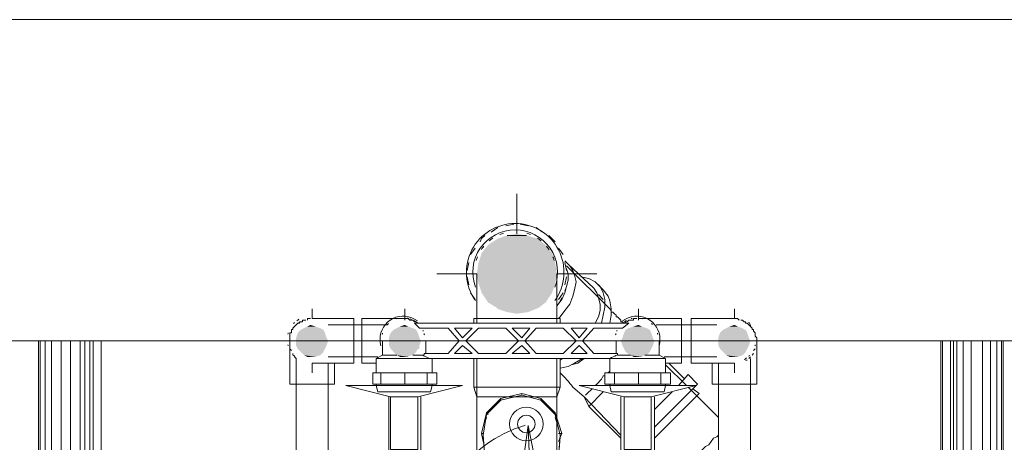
# Model space of a CAD drawing. Header units: millimetres. Extents: x 352 to 350573, y -22 to 37733.
# Tile 140 of 214: x 93709 to 94933, y 22134 to 22660. Entities that reach past the tile are written whole.
import ezdxf

# ---------------------------------------------------------------- set-up
doc = ezdxf.new("R2010")
doc.units = ezdxf.units.MM
for name, color, linetype, true_color in [('PDF _PD-Lighting', 7, 'Continuous', 0xb80000), ('PDF _PD-Lighting Text', 7, 'Continuous', 0xb80000), ('PDF$_83$-$Floor$Plan$-$В_Этаж$02_Сводный$A-DETL-MBND', 7, 'Continuous', 0xdd3700), ('PDF$_83$-$Floor$Plan$-$В_Этаж$02_Сводный$P-PIPE-CNTR', 150, 'Continuous', 0x007fff), ('PDF$_83$new_ifc_RVT-1-В_Этаж$02_Сводный$A-WALL', 7, 'Continuous', 0xdcdcdc), ('PDF$_83$new_ifc_RVT-1-В_Этаж$02_Сводный$M-EQPM', 7, 'Continuous', 0xbababa)]:
    doc.layers.add(name, color=color, linetype=linetype, true_color=true_color)
doc.layers.add('PDF$_83$-$Floor$Plan$-$В_Этаж$02_Сводный$M-EQPM', color=2, linetype='Continuous')
doc.layers.add('PDF$_83$-$Floor$Plan$-$В_Этаж$02_Сводный$P-PIPE', color=3, linetype='Continuous')

msp = doc.modelspace()

# ---------------------------------------------------------------- linework, layer by layer
at = {"layer": 'PDF _PD-Lighting', "lineweight": 0}
msp.add_lwpolyline([(94337.6, 22154.8, 0.175591), (94249.7, 22090.2, 0.175986), (94223.7, 21984, 0.571061), (94349.6, 21927.4, -0.540628), (94481.6, 21874.9, -0.133547), (94476.4, 21788.3, -0.131693), (94427, 21715.9)], format="xyb", dxfattribs=at)
for radius in [20.9, 10.9]:
    msp.add_circle((94339.1, 22156.4), radius, dxfattribs=at)
at = {"layer": 'PDF _PD-Lighting Text', "lineweight": 0}
msp.add_lwpolyline([(94327.3, 22053.1), (94341.2, 22154.5), (94361.1, 22055)], close=True, dxfattribs=at)
msp.add_lwpolyline([(94341.2, 22154.5), (94345.2, 22055)], dxfattribs=at)
at = {"layer": 'PDF$_83$-$Floor$Plan$-$В_Этаж$02_Сводный$A-DETL-MBND', "lineweight": 0}
for points in [[(94303.4, 22401.2), (94295.5, 22395.2)], [(94323.3, 22405.1), (94313.4, 22403.2)], [(94341.2, 22403.2), (94331.3, 22405.1)], [(94359.1, 22395.2), (94351.2, 22401.2)], [(94287.5, 22391.2), (94283.5, 22387.2), (94281.6, 22383.3)], [(94375, 22383.3), (94367.1, 22391.2)], [(94275.6, 22375.3), (94269.6, 22367.3)], [(94385, 22367.3), (94379, 22375.3)], [(94267.6, 22357.4), (94265.6, 22347.5)], [(94387, 22357.4), (94389, 22347.5), (94389, 22349.4), (94391, 22343.5), (94391, 22335.5), (94389, 22327.6), (94387, 22319.6), (94383, 22311.6), (94377, 22303.7), (94383, 22311.6), (94387, 22319.6), (94389, 22327.6), (94391, 22335.5), (94391, 22343.5), (94389, 22349.4), (94389, 22347.5)], [(94389, 22353.4), (94442.7, 22299.7), (94444.7, 22297.7), (94444.7, 22295.7), (94446.7, 22295.7), (94448.6, 22293.7), (94450.6, 22291.8), (94450.6, 22289.8), (94452.6, 22289.8), (94454.6, 22287.8), (94456.6, 22285.8), (94456.6, 22283.8), (94458.6, 22283.8), (94460.6, 22281.8)], [(94265.6, 22339.5), (94267.6, 22329.6)], [(94387, 22329.6), (94389, 22339.5)], [(94269.6, 22319.6), (94275.6, 22311.6)], [(94379, 22311.6), (94385, 22319.6)], [(94538.2, 22204.2), (94512.3, 22230.1)], [(94536.2, 22212.2), (94516.3, 22232.1)], [(94426.8, 22206.2), (94432.7, 22212.2), (94426.8, 22206.2), (94424.8, 22204.2)], [(94434.7, 22216.2), (94436.7, 22216.2), (94434.7, 22216.2), (94432.7, 22212.2)], [(94498.4, 22152.5), (94508.3, 22162.5), (94550.1, 22204.2), (94552.1, 22206.2), (94540.2, 22218.2), (94528.2, 22204.2)], [(94418.8, 22198.3), (94420.8, 22200.3), (94418.8, 22198.3), (94416.8, 22196.3), (94412.8, 22192.3), (94416.8, 22196.3)], [(94498.4, 22138.6), (94516.3, 22156.5), (94554.1, 22194.3), (94546.1, 22200.3)], [(94577.9, 22164.5), (94540.2, 22202.2)], [(94456.6, 22138.6), (94416.8, 22178.4), (94410.9, 22190.3), (94456.6, 22142.6)], [(94410.9, 22190.3), (94410.9, 22190.3)], [(94410.9, 22190.3), (94410.9, 22190.3)], [(94412.8, 22192.3), (94412.8, 22192.3)], [(94416.8, 22178.4), (94434.7, 22196.3)], [(94498.4, 22174.4), (94520.3, 22196.3)], [(94542.1, 22108.8), (94562, 22128.6), (94566, 22130.6), (94572, 22138.6), (94576, 22140.6), (94577.9, 22142.6), (94576, 22140.6)], [(94572, 22138.6), (94566, 22130.6)]]:
    msp.add_lwpolyline(points, dxfattribs=at)
for points in [[(94381, 22289.8), (94379, 22287.8), (94381, 22289.8), (94387, 22297.7), (94393, 22305.7), (94396.9, 22315.6), (94398.9, 22323.6), (94400.9, 22333.5), (94398.9, 22341.5), (94396.9, 22347.5), (94393, 22353.4), (94387, 22359.4), (94393, 22353.4), (94396.9, 22347.5), (94398.9, 22341.5), (94400.9, 22333.5), (94398.9, 22323.6), (94396.9, 22315.6), (94393, 22305.7), (94387, 22297.7)], [(94422.8, 22325.6), (94426.8, 22319.6), (94428.8, 22313.6), (94430.7, 22305.7), (94430.7, 22297.7), (94428.8, 22289.8), (94424.8, 22281.8), (94428.8, 22289.8), (94430.7, 22297.7), (94430.7, 22305.7), (94428.8, 22313.6), (94426.8, 22319.6), (94422.8, 22325.6), (94391, 22355.4)], [(94391, 22339.5), (94391, 22335.5)], [(94406.9, 22339.5), (94416.8, 22337.5), (94424.8, 22333.5), (94430.7, 22327.6), (94434.7, 22319.6), (94436.7, 22311.6), (94436.7, 22301.7), (94434.7, 22291.8), (94432.7, 22281.8), (94434.7, 22291.8), (94436.7, 22301.7), (94436.7, 22311.6), (94434.7, 22319.6), (94430.7, 22327.6), (94424.8, 22333.5), (94416.8, 22337.5)], [(94389, 22327.6), (94387, 22321.6)], [(94434.7, 22323.6), (94440.7, 22315.6), (94442.7, 22309.7), (94444.7, 22299.7), (94444.7, 22291.8), (94442.7, 22281.8), (94444.7, 22291.8), (94444.7, 22299.7), (94442.7, 22309.7), (94440.7, 22315.6), (94434.7, 22323.6), (94426.8, 22331.5)], [(94383, 22313.6), (94381, 22309.7)], [(94428.8, 22317.6), (94434.7, 22311.6)], [(94408.9, 22238.1), (94398.9, 22232.1), (94391, 22228.1), (94381, 22226.1), (94391, 22228.1), (94398.9, 22232.1)], [(94385, 22238.1), (94381, 22236.1)], [(94410.9, 22238.1), (94402.9, 22232.1), (94394.9, 22230.1), (94402.9, 22232.1)], [(94442.7, 22222.1), (94440.7, 22220.1)]]:
    msp.add_lwpolyline(points, close=True, dxfattribs=at)
at = {"layer": 'PDF$_83$-$Floor$Plan$-$В_Этаж$02_Сводный$A-DETL-MBND', "color": 220, "lineweight": 0, "true_color": 0xff00bf}
for points in [[(94064.7, 22285.8), (94062.8, 22285.8), (94060.8, 22285.8), (94060.8, 22283.8), (94058.8, 22283.8), (94056.8, 22283.8), (94056.8, 22281.8), (94054.8, 22281.8), (94052.8, 22279.8), (94050.8, 22277.8), (94048.8, 22275.8), (94048.8, 22273.9), (94046.8, 22273.9), (94046.8, 22271.9), (94046.8, 22269.9), (94044.8, 22269.9), (94044.8, 22267.9), (94044.8, 22265.9), (94044.8, 22263.9), (94044.8, 22261.9), (94044.8, 22259.9), (94044.8, 22206.2), (94072.7, 22206.2), (94100.5, 22206.2), (94100.5, 22232.1)], [(94066.7, 22285.8), (94066.7, 22287.8), (94068.7, 22287.8), (94070.7, 22287.8)], [(94188.1, 22287.8), (94190.1, 22287.8), (94192, 22287.8), (94194, 22285.8), (94196, 22285.8), (94198, 22285.8), (94200, 22283.8), (94202, 22283.8), (94204, 22281.8)], [(94052.8, 22279.8), (94050.8, 22277.8)], [(94058.8, 22283.8), (94054.8, 22281.8)], [(94044.8, 22267.9), (94044.8, 22265.9)], [(94044.8, 22252), (94044.8, 22252)], [(94044.8, 22250), (94046.8, 22248)], [(94048.8, 22244), (94048.8, 22242)], [(94052.8, 22238.1), (94052.8, 22067)], [(94092.6, 22065), (94092.6, 22232.1)], [(94168.2, 22190.3), (94168.2, 21852.2)], [(94208, 21852.2), (94208, 22190.3)]]:
    msp.add_lwpolyline(points, dxfattribs=at)
at = {"layer": 'PDF$_83$-$Floor$Plan$-$В_Этаж$02_Сводный$A-DETL-MBND', "color": 150, "lineweight": 0, "true_color": 0x007fff}
for points in [[(94460.6, 22281.8), (94462.6, 22283.8), (94464.6, 22283.8), (94466.6, 22285.8), (94468.5, 22285.8), (94470.5, 22285.8), (94472.5, 22285.8), (94472.5, 22287.8), (94474.5, 22287.8), (94476.5, 22287.8)], [(94570, 22232.1), (94570, 22206.2), (94597.8, 22206.2), (94625.7, 22206.2), (94625.7, 22259.9), (94625.7, 22261.9), (94625.7, 22263.9), (94623.7, 22265.9), (94623.7, 22267.9), (94623.7, 22269.9), (94621.7, 22271.9), (94621.7, 22273.9), (94619.7, 22273.9), (94619.7, 22275.8), (94617.7, 22277.8), (94617.7, 22279.8), (94615.7, 22279.8), (94613.7, 22281.8), (94611.8, 22281.8), (94611.8, 22283.8), (94609.8, 22283.8), (94607.8, 22285.8), (94605.8, 22285.8)], [(94597.8, 22287.8), (94599.8, 22287.8), (94601.8, 22287.8), (94603.8, 22285.8)], [(94617.7, 22277.8), (94615.7, 22279.8)], [(94623.7, 22265.9), (94623.7, 22267.9)], [(94621.7, 22248), (94623.7, 22250)], [(94623.7, 22252), (94623.7, 22252)], [(94617.7, 22080.9), (94617.7, 22238.1)], [(94619.7, 22242), (94621.7, 22244)], [(94577.9, 22232.1), (94577.9, 22078.9)], [(94611.8, 22236.1), (94613.7, 22236.1)], [(94456.6, 22190.3), (94456.6, 21961.6)], [(94498.4, 21961.6), (94498.4, 22190.3)]]:
    msp.add_lwpolyline(points, dxfattribs=at)
at = {"layer": 'PDF$_83$-$Floor$Plan$-$В_Этаж$02_Сводный$A-DETL-MBND', "color": 220, "lineweight": 0, "true_color": 0xff00bf}
msp.add_lwpolyline([(94052.8, 22238.1), (94050.8, 22240)], close=True, dxfattribs=at)
at = {"layer": 'PDF$_83$-$Floor$Plan$-$В_Этаж$02_Сводный$A-DETL-MBND', "color": 150, "lineweight": 0, "true_color": 0x007fff}
msp.add_lwpolyline([(94617.7, 22240), (94615.7, 22238.1)], close=True, dxfattribs=at)
at = {"layer": 'PDF$_83$-$Floor$Plan$-$В_Этаж$02_Сводный$A-DETL-MBND', "lineweight": 0}
msp.add_lwpolyline([(94381, 22220.1, -0.055385), (94396.9, 22202.2), (94410.9, 22190.3)], format="xyb", dxfattribs=at)
at = {"layer": 'PDF$_83$-$Floor$Plan$-$В_Этаж$02_Сводный$M-EQPM', "lineweight": 0}
for points in [[(94198, 22242), (94211.9, 22242), (94211.9, 22244), (94241.8, 22244), (94255.7, 22259.9), (94241.8, 22275.8), (94206, 22275.8), (94200, 22281.8), (94466.6, 22281.8), (94458.6, 22275.8), (94422.8, 22275.8), (94408.9, 22259.9), (94422.8, 22244), (94452.6, 22244), (94452.6, 22242), (94468.5, 22242)], [(94160.2, 22259.9), (94160.2, 22242), (94152.3, 22238.1), (94152.3, 22220.1)], [(94213.9, 22244), (94213.9, 22259.9)], [(94450.6, 22259.9), (94450.6, 22244)], [(94512.3, 22220.1), (94512.3, 22238.1), (94504.3, 22242), (94504.3, 22259.9)], [(94152.3, 22238.1), (94219.9, 22238.1), (94444.7, 22238.1), (94512.3, 22238.1)], [(94160.2, 22242), (94178.1, 22242)], [(94219.9, 22238.1), (94219.9, 22238.1)], [(94221.9, 22220.1), (94221.9, 22238.1)], [(94444.7, 22238.1), (94444.7, 22238.1)], [(94486.4, 22242), (94504.3, 22242)], [(94188.1, 22220.1), (94188.1, 22206.2), (94158.2, 22206.2), (94148.3, 22206.2), (94148.3, 22220.1), (94158.2, 22220.1), (94188.1, 22220.1), (94215.9, 22220.1), (94227.9, 22220.1), (94227.9, 22206.2), (94215.9, 22206.2), (94188.1, 22206.2)], [(94158.2, 22206.2), (94158.2, 22220.1)], [(94215.9, 22220.1), (94215.9, 22206.2)], [(94478.5, 22220.1), (94478.5, 22206.2), (94448.6, 22206.2), (94436.7, 22206.2), (94436.7, 22220.1), (94448.6, 22220.1), (94478.5, 22220.1), (94506.3, 22220.1), (94518.3, 22220.1), (94518.3, 22206.2), (94506.3, 22206.2), (94478.5, 22206.2)], [(94448.6, 22206.2), (94448.6, 22220.1)], [(94506.3, 22220.1), (94506.3, 22206.2)], [(94152.3, 22206.2), (94152.3, 22204.2), (94154.3, 22196.3), (94219.9, 22196.3), (94221.9, 22204.2), (94221.9, 22206.2)], [(94152.3, 22204.2), (94221.9, 22204.2)], [(94442.7, 22206.2), (94442.7, 22204.2), (94444.7, 22196.3), (94510.3, 22196.3), (94512.3, 22204.2), (94512.3, 22206.2)], [(94442.7, 22204.2), (94512.3, 22204.2)]]:
    msp.add_lwpolyline(points, dxfattribs=at)
for points in [[(94271.6, 22275.8), (94259.7, 22263.9), (94249.7, 22275.8)], [(94313.4, 22275.8), (94329.3, 22259.9), (94313.4, 22244), (94279.6, 22244), (94263.7, 22259.9), (94279.6, 22275.8)], [(94343.2, 22275.8), (94333.3, 22263.9), (94321.3, 22275.8)], [(94385, 22275.8), (94400.9, 22259.9), (94385, 22244), (94351.2, 22244), (94337.3, 22259.9), (94351.2, 22275.8)], [(94414.8, 22275.8), (94404.9, 22263.9), (94394.9, 22275.8)], [(94271.6, 22244), (94249.7, 22244), (94259.7, 22254)], [(94333.3, 22254), (94343.2, 22244), (94321.3, 22244)], [(94394.9, 22244), (94404.9, 22254), (94414.8, 22244)]]:
    msp.add_lwpolyline(points, close=True, dxfattribs=at)
msp.add_lwpolyline([(94451.2, 22242, 0.002616), (94442.7, 22238.1), (94442.7, 22220.1)], format="xyb", dxfattribs=at)
for centre, radius, start, end in [((94186, 22261.8), 26.9, 103.7275, 107.0672), ((94186, 22261.8), 26.9, 74.9988, 80.3591), ((94186, 22261.8), 26.9, 67.7032, 71.1525), ((94476.4, 22261.8), 26.9, 102.2011, 105.001), ((94476.4, 22261.8), 26.8, 73.3222, 76.6738), ((94186, 22261.8), 26.9, 133.325, 136.675), ((94186, 22261.8), 26.8, 55.7386, 61.9964), ((94476.4, 22261.8), 26.8, 118.0036, 124.2614), ((94476.4, 22261.8), 26.9, 43.325, 46.675), ((94186, 22261.8), 26.8, 163.3222, 166.6738), ((94185.9, 22261.8), 26.9, 22.3961, 24.438), ((94186, 22261.8), 26.9, 13.7937, 15.3097), ((94186, 22261.8), 26.9, 12.2172, 14.2608), ((94476.4, 22261.8), 26.9, 165.7392, 167.7828), ((94476.4, 22261.8), 26.9, 164.6903, 166.2063), ((94476.4, 22261.8), 26.9, 155.562, 157.6039), ((94476.4, 22261.8), 26.8, 13.3262, 16.6778), ((93905.9, 21457.3), 841.2, 68.2741, 68.8737)]:
    msp.add_arc(centre, radius, start, end, dxfattribs=at)
at = {"layer": 'PDF$_83$-$Floor$Plan$-$В_Этаж$02_Сводный$P-PIPE', "color": 22, "lineweight": 0, "true_color": 0xdd3700}
for points in [[(94374.5, 22310, 0.610936), (94325.2, 22406, 0.61087), (94275.9, 22310)], [(94374.5, 22326.6, 0.525149), (94325.2, 22398.1, 0.525363), (94275.9, 22326.6)]]:
    msp.add_lwpolyline(points, format="xyb", dxfattribs=at)
at = {"layer": 'PDF$_83$-$Floor$Plan$-$В_Этаж$02_Сводный$P-PIPE', "lineweight": 0}
msp.add_lwpolyline([(94339.2, 22391.2), (94315.4, 22391.2), (94339.2, 22391.2)], dxfattribs=at)
at = {"layer": 'PDF$_83$-$Floor$Plan$-$В_Этаж$02_Сводный$P-PIPE', "color": 22, "lineweight": 0, "true_color": 0xdd3700}
for points in [[(94277.6, 22343.5), (94277.6, 22341.5), (94277.6, 22339.5), (94277.6, 22337.5), (94277.6, 22335.5), (94277.6, 22333.5), (94277.6, 22331.5), (94277.6, 22329.6), (94277.6, 22327.6), (94277.6, 22325.6), (94277.6, 22323.6), (94277.6, 22321.6), (94277.6, 22319.6), (94277.6, 22317.6), (94277.6, 22315.6), (94277.6, 22313.6), (94277.6, 22311.6), (94277.6, 22309.7), (94277.6, 22307.7), (94277.6, 22305.7), (94277.6, 22303.7), (94277.6, 22301.7), (94277.6, 22299.7), (94277.6, 22297.7), (94277.6, 22295.7), (94277.6, 22293.7), (94277.6, 22291.8), (94277.6, 22281.8)], [(94377, 22281.8), (94377, 22291.8), (94377, 22293.7), (94377, 22295.7), (94377, 22297.7), (94377, 22299.7), (94377, 22301.7), (94377, 22303.7), (94377, 22305.7), (94377, 22307.7), (94377, 22309.7), (94377, 22311.6), (94377, 22313.6), (94377, 22315.6), (94377, 22317.6), (94377, 22319.6), (94377, 22321.6), (94377, 22323.6), (94377, 22325.6), (94377, 22327.6), (94377, 22329.6), (94377, 22331.5), (94377, 22333.5), (94377, 22335.5), (94377, 22337.5), (94377, 22339.5), (94377, 22341.5), (94377, 22343.5)], [(94381, 22281.8), (94381, 22287.8), (94273.6, 22287.8), (94273.6, 22281.8)], [(94273.6, 22238.1), (94273.6, 22202.2), (94277.6, 22190.3), (94277.6, 22238.1)], [(94377, 22238.1), (94377, 22190.3), (94381, 22202.2), (94381, 22238.1)], [(94381, 22202.2), (94273.6, 22202.2)], [(94285.5, 22190.3), (94281.6, 22190.3), (94279.6, 22190.3), (94277.6, 22190.3), (94277.6, 21878), (94377, 21878), (94377, 22190.3), (94375, 22190.3), (94377, 22190.3)], [(94277.6, 22190.3), (94279.6, 22190.3)], [(94309.4, 22190.3), (94299.5, 22190.3), (94295.5, 22190.3), (94289.5, 22190.3), (94285.5, 22190.3), (94281.6, 22190.3)], [(94289.5, 22190.3), (94295.5, 22190.3)], [(94355.2, 22190.3), (94345.2, 22190.3), (94341.2, 22190.3), (94313.4, 22190.3), (94309.4, 22190.3), (94299.5, 22190.3)], [(94313.4, 22190.3), (94327.3, 22190.3), (94341.2, 22190.3)], [(94373.1, 22190.3), (94369.1, 22190.3), (94365.1, 22190.3), (94359.1, 22190.3), (94355.2, 22190.3), (94345.2, 22190.3)], [(94359.1, 22190.3), (94365.1, 22190.3)], [(94375, 22190.3), (94373.1, 22190.3), (94369.1, 22190.3)]]:
    msp.add_lwpolyline(points, dxfattribs=at)
at = {"layer": 'PDF$_83$-$Floor$Plan$-$В_Этаж$02_Сводный$P-PIPE', "color": 220, "lineweight": 0, "true_color": 0xff00bf}
for points in [[(94072.7, 22232.1), (94124.4, 22232.1), (94124.4, 22259.9), (94124.4, 22287.8), (94072.7, 22287.8)], [(94188.1, 22287.8), (94166.2, 22287.8), (94134.4, 22287.8), (94134.4, 22259.9), (94134.4, 22232.1), (94152.3, 22232.1), (94152.3, 22220.1)], [(94166.2, 22279.8), (94092.6, 22279.8)], [(94092.6, 22240), (94154.3, 22240)], [(94221.9, 22232.1), (94221.9, 22232.1)], [(94221.9, 22220.1), (94221.9, 22232.1)], [(94221.9, 22232.1), (94221.9, 22232.1)], [(94152.3, 22206.2), (94152.3, 22204.2), (94114.5, 22204.2), (94170.2, 22190.3), (94170.2, 22124.7), (94204, 22124.7), (94204, 22190.3), (94259.7, 22204.2), (94221.9, 22204.2), (94221.9, 22206.2)], [(94204, 22190.3), (94170.2, 22190.3)]]:
    msp.add_lwpolyline(points, dxfattribs=at)
msp.add_lwpolyline([(94203.5, 22284.7, 0.622317), (94157.1, 22261.8, 0.071332), (94158.3, 22253.7)], format="xyb", dxfattribs=at)
at = {"layer": 'PDF$_83$-$Floor$Plan$-$В_Этаж$02_Сводный$P-PIPE', "color": 150, "lineweight": 0, "true_color": 0x007fff}
msp.add_lwpolyline([(94504.1, 22253.7, 0.071332), (94505.2, 22261.8, 0.622317), (94458.8, 22284.7)], format="xyb", dxfattribs=at)
for points in [[(94512.3, 22220.1), (94512.3, 22232.1), (94532.2, 22232.1), (94532.2, 22259.9), (94532.2, 22287.8), (94500.4, 22287.8), (94478.5, 22287.8)], [(94597.8, 22287.8), (94544.1, 22287.8), (94544.1, 22259.9), (94544.1, 22232.1), (94597.8, 22232.1)], [(94576, 22279.8), (94500.4, 22279.8)], [(94510.3, 22240), (94576, 22240)], [(94442.7, 22232.1), (94442.7, 22232.1)], [(94442.7, 22232.1), (94442.7, 22220.1)], [(94442.7, 22232.1), (94442.7, 22232.1)], [(94442.7, 22206.2), (94442.7, 22204.2), (94404.9, 22204.2), (94460.6, 22190.3), (94460.6, 22124.7), (94494.4, 22124.7), (94494.4, 22190.3), (94550.1, 22204.2), (94512.3, 22204.2), (94512.3, 22206.2)], [(94494.4, 22190.3), (94460.6, 22190.3)]]:
    msp.add_lwpolyline(points, dxfattribs=at)
at = {"layer": 'PDF$_83$-$Floor$Plan$-$В_Этаж$02_Сводный$P-PIPE', "color": 22, "lineweight": 0, "true_color": 0xdd3700}
for start, end in [(123.4094, 129.6222), (106.65, 112.0108), (67.9892, 73.35), (50.4326, 56.5906), (140.3779, 146.1289), (33.4094, 39.6222), (157.9892, 163.35), (16.65, 22.0108)]:
    msp.add_arc((94325.2, 22345.4), 50.7, start, end, dxfattribs=at)
at = {"layer": 'PDF$_83$-$Floor$Plan$-$В_Этаж$02_Сводный$P-PIPE', "color": 220, "lineweight": 0, "true_color": 0xff00bf}
for start, end in [(119.9983, 126.5072), (133.3244, 136.6756), (163.3219, 166.6749), (193.3251, 196.6781), (222.7369, 227.3396)]:
    msp.add_arc((94070.6, 22261.8), 28.8, start, end, dxfattribs=at)
at = {"layer": 'PDF$_83$-$Floor$Plan$-$В_Этаж$02_Сводный$P-PIPE', "color": 150, "lineweight": 0, "true_color": 0x007fff}
for centre, start, end in [((94595.7, 22261.8), 42.7369, 47.3396), ((94595.8, 22261.8), 13.3251, 16.6781), ((94595.8, 22261.8), 343.3219, 346.6749), ((94595.7, 22261.8), 299.9983, 306.5072), ((94595.7, 22261.8), 313.3244, 316.6756)]:
    msp.add_arc(centre, 28.8, start, end, dxfattribs=at)
at = {"layer": 'PDF$_83$-$Floor$Plan$-$В_Этаж$02_Сводный$P-PIPE', "transparency": 33554559}
for points in [[(94303.4, 22387.2), (94363.1, 22379.3), (94291.5, 22379.3)], [(94315.4, 22391.2), (94353.2, 22387.2), (94303.4, 22387.2)], [(94353.2, 22387.2), (94303.4, 22387.2), (94363.1, 22379.3)], [(94327.3, 22393.2), (94339.2, 22391.2), (94315.4, 22391.2)], [(94315.4, 22391.2), (94339.2, 22391.2), (94339.2, 22391.2)], [(94339.2, 22391.2), (94315.4, 22391.2), (94353.2, 22387.2)], [(94291.5, 22379.3), (94371.1, 22369.3), (94283.5, 22369.3)], [(94363.1, 22379.3), (94291.5, 22379.3), (94371.1, 22369.3)], [(94283.5, 22369.3), (94375, 22357.4), (94279.6, 22357.4)], [(94371.1, 22369.3), (94283.5, 22369.3), (94375, 22357.4)], [(94279.6, 22357.4), (94377, 22343.5), (94277.6, 22343.5)], [(94375, 22357.4), (94279.6, 22357.4), (94377, 22343.5)], [(94377, 22343.5), (94277.6, 22343.5), (94377, 22341.5)], [(94277.6, 22343.5), (94377, 22341.5), (94277.6, 22341.5)], [(94377, 22341.5), (94277.6, 22341.5), (94375, 22331.5)], [(94277.6, 22341.5), (94375, 22331.5), (94279.6, 22331.5)], [(94375, 22331.5), (94279.6, 22331.5), (94371.1, 22319.6)], [(94279.6, 22331.5), (94371.1, 22319.6), (94283.5, 22319.6)], [(94371.1, 22319.6), (94283.5, 22319.6), (94363.1, 22307.7)], [(94283.5, 22319.6), (94363.1, 22307.7), (94291.5, 22307.7)], [(94363.1, 22307.7), (94291.5, 22307.7), (94355.2, 22301.7)], [(94291.5, 22307.7), (94355.2, 22301.7), (94301.5, 22301.7)], [(94355.2, 22301.7), (94301.5, 22301.7), (94351.2, 22299.7)], [(94301.5, 22301.7), (94351.2, 22299.7), (94303.4, 22299.7)], [(94303.4, 22299.7), (94315.4, 22295.7), (94341.2, 22295.7)], [(94303.4, 22299.7), (94351.2, 22299.7), (94341.2, 22295.7)], [(94315.4, 22295.7), (94341.2, 22295.7), (94327.3, 22293.7)], [(94058.8, 22273.9), (94088.6, 22269.9), (94054.8, 22269.9)], [(94062.8, 22275.8), (94086.6, 22273.9), (94058.8, 22273.9)], [(94086.6, 22273.9), (94058.8, 22273.9), (94088.6, 22269.9)], [(94066.7, 22277.8), (94082.6, 22275.8), (94062.8, 22275.8)], [(94082.6, 22275.8), (94062.8, 22275.8), (94086.6, 22273.9)], [(94070.7, 22279.8), (94076.7, 22277.8), (94066.7, 22277.8)], [(94076.7, 22277.8), (94066.7, 22277.8), (94082.6, 22275.8)], [(94174.1, 22273.9), (94204, 22269.9), (94170.2, 22269.9)], [(94174.1, 22273.9), (94204, 22269.9), (94170.2, 22269.9)], [(94178.1, 22275.8), (94202, 22273.9), (94174.1, 22273.9)], [(94178.1, 22275.8), (94202, 22273.9), (94174.1, 22273.9)], [(94202, 22273.9), (94174.1, 22273.9), (94204, 22269.9)], [(94202, 22273.9), (94174.1, 22273.9), (94204, 22269.9)], [(94182.1, 22277.8), (94198, 22275.8), (94178.1, 22275.8)], [(94182.1, 22277.8), (94198, 22275.8), (94178.1, 22275.8)], [(94198, 22275.8), (94178.1, 22275.8), (94202, 22273.9)], [(94198, 22275.8), (94178.1, 22275.8), (94202, 22273.9)], [(94188.1, 22279.8), (94192, 22277.8), (94182.1, 22277.8)], [(94188.1, 22279.8), (94192, 22277.8), (94182.1, 22277.8)], [(94192, 22277.8), (94182.1, 22277.8), (94198, 22275.8)], [(94192, 22277.8), (94182.1, 22277.8), (94198, 22275.8)], [(94462.6, 22273.9), (94494.4, 22269.9), (94460.6, 22269.9)], [(94462.6, 22273.9), (94494.4, 22269.9), (94460.6, 22269.9)], [(94466.6, 22275.8), (94492.4, 22273.9), (94462.6, 22273.9)], [(94466.6, 22275.8), (94492.4, 22273.9), (94462.6, 22273.9)], [(94492.4, 22273.9), (94462.6, 22273.9), (94494.4, 22269.9)], [(94492.4, 22273.9), (94462.6, 22273.9), (94494.4, 22269.9)], [(94472.5, 22277.8), (94488.4, 22275.8), (94466.6, 22275.8)], [(94472.5, 22277.8), (94488.4, 22275.8), (94466.6, 22275.8)], [(94488.4, 22275.8), (94466.6, 22275.8), (94492.4, 22273.9)], [(94488.4, 22275.8), (94466.6, 22275.8), (94492.4, 22273.9)], [(94478.5, 22279.8), (94482.5, 22277.8), (94472.5, 22277.8)], [(94478.5, 22279.8), (94482.5, 22277.8), (94472.5, 22277.8)], [(94482.5, 22277.8), (94472.5, 22277.8), (94488.4, 22275.8)], [(94482.5, 22277.8), (94472.5, 22277.8), (94488.4, 22275.8)], [(94583.9, 22273.9), (94613.7, 22269.9), (94579.9, 22269.9)], [(94587.9, 22275.8), (94609.8, 22273.9), (94583.9, 22273.9)], [(94611.8, 22273.9), (94611.8, 22273.9), (94583.9, 22273.9)], [(94611.8, 22273.9), (94583.9, 22273.9), (94609.8, 22273.9)], [(94611.8, 22273.9), (94583.9, 22273.9), (94613.7, 22269.9)], [(94591.9, 22277.8), (94607.8, 22275.8), (94587.9, 22275.8)], [(94607.8, 22275.8), (94587.9, 22275.8), (94609.8, 22273.9)], [(94597.8, 22279.8), (94601.8, 22277.8), (94591.9, 22277.8)], [(94601.8, 22277.8), (94591.9, 22277.8), (94607.8, 22275.8)], [(94054.8, 22269.9), (94090.6, 22263.9), (94052.8, 22263.9)], [(94090.6, 22263.9), (94052.8, 22263.9), (94092.6, 22259.9)], [(94052.8, 22263.9), (94092.6, 22259.9), (94052.8, 22259.9)], [(94088.6, 22269.9), (94054.8, 22269.9), (94090.6, 22263.9)], [(94170.2, 22269.9), (94206, 22263.9), (94168.2, 22263.9)], [(94170.2, 22269.9), (94206, 22263.9), (94168.2, 22263.9)], [(94206, 22263.9), (94168.2, 22263.9), (94208, 22259.9)], [(94168.2, 22263.9), (94208, 22259.9), (94168.2, 22259.9)], [(94206, 22263.9), (94168.2, 22263.9), (94208, 22259.9)], [(94168.2, 22263.9), (94208, 22259.9), (94168.2, 22259.9)], [(94204, 22269.9), (94170.2, 22269.9), (94206, 22263.9)], [(94204, 22269.9), (94170.2, 22269.9), (94206, 22263.9)], [(94458.6, 22263.9), (94498.4, 22259.9), (94456.6, 22259.9)], [(94458.6, 22263.9), (94498.4, 22259.9), (94456.6, 22259.9)], [(94460.6, 22269.9), (94496.4, 22263.9), (94458.6, 22263.9)], [(94460.6, 22269.9), (94496.4, 22263.9), (94458.6, 22263.9)], [(94496.4, 22263.9), (94458.6, 22263.9), (94498.4, 22259.9)], [(94496.4, 22263.9), (94458.6, 22263.9), (94498.4, 22259.9)], [(94494.4, 22269.9), (94460.6, 22269.9), (94496.4, 22263.9)], [(94494.4, 22269.9), (94460.6, 22269.9), (94496.4, 22263.9)], [(94579.9, 22269.9), (94615.7, 22263.9), (94577.9, 22263.9)], [(94615.7, 22263.9), (94577.9, 22263.9), (94617.7, 22259.9)], [(94577.9, 22263.9), (94617.7, 22259.9), (94577.9, 22259.9)], [(94613.7, 22269.9), (94579.9, 22269.9), (94615.7, 22263.9)], [(94092.6, 22259.9), (94052.8, 22259.9), (94090.6, 22254)], [(94052.8, 22259.9), (94090.6, 22254), (94052.8, 22254)], [(94090.6, 22254), (94052.8, 22254), (94088.6, 22250)], [(94052.8, 22254), (94088.6, 22250), (94054.8, 22250)], [(94088.6, 22250), (94054.8, 22250), (94086.6, 22246)], [(94054.8, 22250), (94086.6, 22246), (94058.8, 22246)], [(94208, 22259.9), (94168.2, 22259.9), (94206, 22254)], [(94168.2, 22259.9), (94206, 22254), (94168.2, 22254)], [(94208, 22259.9), (94168.2, 22259.9), (94206, 22254)], [(94168.2, 22259.9), (94206, 22254), (94168.2, 22254)], [(94206, 22254), (94168.2, 22254), (94206, 22250)], [(94168.2, 22254), (94206, 22250), (94170.2, 22250)], [(94206, 22254), (94168.2, 22254), (94206, 22250)], [(94168.2, 22254), (94206, 22250), (94170.2, 22250)], [(94204, 22250), (94204, 22250), (94170.2, 22250)], [(94204, 22250), (94170.2, 22250), (94206, 22250)], [(94204, 22250), (94170.2, 22250), (94202, 22246)], [(94170.2, 22250), (94202, 22246), (94174.1, 22246)], [(94204, 22250), (94204, 22250), (94170.2, 22250)], [(94204, 22250), (94170.2, 22250), (94206, 22250)], [(94204, 22250), (94170.2, 22250), (94202, 22246)], [(94170.2, 22250), (94202, 22246), (94174.1, 22246)], [(94498.4, 22259.9), (94456.6, 22259.9), (94496.4, 22254)], [(94456.6, 22259.9), (94496.4, 22254), (94458.6, 22254)], [(94498.4, 22259.9), (94456.6, 22259.9), (94496.4, 22254)], [(94456.6, 22259.9), (94496.4, 22254), (94458.6, 22254)], [(94496.4, 22254), (94458.6, 22254), (94494.4, 22250)], [(94458.6, 22254), (94494.4, 22250), (94460.6, 22250)], [(94496.4, 22254), (94458.6, 22254), (94494.4, 22250)], [(94458.6, 22254), (94494.4, 22250), (94460.6, 22250)], [(94494.4, 22250), (94460.6, 22250), (94492.4, 22246)], [(94460.6, 22250), (94492.4, 22246), (94462.6, 22246)], [(94494.4, 22250), (94460.6, 22250), (94492.4, 22246)], [(94460.6, 22250), (94492.4, 22246), (94462.6, 22246)], [(94617.7, 22259.9), (94577.9, 22259.9), (94615.7, 22254)], [(94577.9, 22259.9), (94615.7, 22254), (94577.9, 22254)], [(94615.7, 22254), (94577.9, 22254), (94613.7, 22250)], [(94577.9, 22254), (94613.7, 22250), (94579.9, 22250)], [(94613.7, 22250), (94579.9, 22250), (94611.8, 22246)], [(94579.9, 22250), (94611.8, 22246), (94583.9, 22246)], [(94086.6, 22246), (94058.8, 22246), (94082.6, 22242)], [(94058.8, 22246), (94082.6, 22242), (94062.8, 22242)], [(94082.6, 22242), (94062.8, 22242), (94076.7, 22240)], [(94062.8, 22242), (94076.7, 22240), (94066.7, 22240)], [(94072.7, 22240), (94070.7, 22240), (94066.7, 22240)], [(94066.7, 22240), (94076.7, 22240), (94072.7, 22240)], [(94072.7, 22240), (94072.7, 22240), (94070.7, 22240)], [(94202, 22246), (94174.1, 22246), (94198, 22242)], [(94174.1, 22246), (94198, 22242), (94178.1, 22242)], [(94202, 22246), (94174.1, 22246), (94198, 22242)], [(94174.1, 22246), (94198, 22242), (94178.1, 22242)], [(94196, 22242), (94196, 22242), (94178.1, 22242)], [(94196, 22242), (94178.1, 22242), (94198, 22242)], [(94178.1, 22242), (94182.1, 22240), (94192, 22240)], [(94178.1, 22242), (94196, 22242), (94192, 22240)], [(94196, 22242), (94196, 22242), (94178.1, 22242)], [(94196, 22242), (94178.1, 22242), (94198, 22242)], [(94178.1, 22242), (94182.1, 22240), (94192, 22240)], [(94178.1, 22242), (94196, 22242), (94192, 22240)], [(94182.1, 22240), (94192, 22240), (94188.1, 22240)], [(94182.1, 22240), (94192, 22240), (94188.1, 22240)], [(94492.4, 22246), (94462.6, 22246), (94488.4, 22242)], [(94462.6, 22246), (94488.4, 22242), (94468.5, 22242)], [(94492.4, 22246), (94462.6, 22246), (94488.4, 22242)], [(94462.6, 22246), (94488.4, 22242), (94468.5, 22242)], [(94486.4, 22242), (94486.4, 22242), (94468.5, 22242)], [(94486.4, 22242), (94468.5, 22242), (94488.4, 22242)], [(94486.4, 22242), (94468.5, 22242), (94482.5, 22240)], [(94468.5, 22242), (94482.5, 22240), (94472.5, 22240)], [(94486.4, 22242), (94486.4, 22242), (94468.5, 22242)], [(94486.4, 22242), (94468.5, 22242), (94488.4, 22242)], [(94486.4, 22242), (94468.5, 22242), (94482.5, 22240)], [(94468.5, 22242), (94482.5, 22240), (94472.5, 22240)], [(94472.5, 22240), (94474.5, 22240), (94480.5, 22240)], [(94472.5, 22240), (94482.5, 22240), (94480.5, 22240)], [(94472.5, 22240), (94474.5, 22240), (94480.5, 22240)], [(94472.5, 22240), (94482.5, 22240), (94480.5, 22240)], [(94474.5, 22240), (94480.5, 22240), (94478.5, 22240)], [(94474.5, 22240), (94480.5, 22240), (94478.5, 22240)], [(94611.8, 22246), (94583.9, 22246), (94607.8, 22242)], [(94583.9, 22246), (94607.8, 22242), (94587.9, 22242)], [(94587.9, 22242), (94591.9, 22240), (94601.8, 22240)], [(94587.9, 22242), (94607.8, 22242), (94601.8, 22240)], [(94591.9, 22240), (94601.8, 22240), (94597.8, 22240)]]:
    msp.add_solid(points, dxfattribs=at)
at = {"layer": 'PDF$_83$-$Floor$Plan$-$В_Этаж$02_Сводный$P-PIPE-CNTR', "color": 22, "lineweight": 0, "true_color": 0xdd3700}
for points in [[(94327.3, 22393.2), (94327.3, 22442.9)], [(94227.9, 22343.5), (94277.6, 22343.5)], [(94377, 22343.5), (94426.8, 22343.5)]]:
    msp.add_lwpolyline(points, dxfattribs=at)
at = {"layer": 'PDF$_83$-$Floor$Plan$-$В_Этаж$02_Сводный$P-PIPE-CNTR', "color": 220, "lineweight": 0, "true_color": 0xff00bf}
for points in [[(94072.7, 22287.8), (94072.7, 22299.7)], [(94188.1, 22299.7), (94188.1, 22287.8), (94188.1, 22299.7), (94188.1, 22285.8)], [(94032.9, 22259.9), (94044.8, 22259.9)], [(94148.3, 22259.9), (94160.2, 22259.9)], [(94072.7, 22220.1), (94072.7, 22232.1)]]:
    msp.add_lwpolyline(points, dxfattribs=at)
at = {"layer": 'PDF$_83$-$Floor$Plan$-$В_Этаж$02_Сводный$P-PIPE-CNTR', "lineweight": 0}
for points in [[(94478.5, 22299.7), (94478.5, 22287.8), (94478.5, 22299.7), (94478.5, 22285.8)], [(94597.8, 22287.8), (94597.8, 22299.7)], [(94504.3, 22259.9), (94518.3, 22259.9)], [(94625.7, 22259.9), (94637.6, 22259.9)], [(94597.8, 22220.1), (94597.8, 22232.1)]]:
    msp.add_lwpolyline(points, dxfattribs=at)
at = {"layer": 'PDF$_83$new_ifc_RVT-1-В_Этаж$02_Сводный$A-WALL', "lineweight": 0}
msp.add_lwpolyline([(93177.6, 22259.9), (96077.8, 22259.9), (97277.2, 22259.9), (99176.9, 22259.9), (99176.9, 22659.8), (97277.2, 22659.8), (96077.8, 22659.8), (93177.6, 22659.8)], close=True, dxfattribs=at)
at = {"layer": 'PDF$_83$new_ifc_RVT-1-В_Этаж$02_Сводный$M-EQPM', "lineweight": 0}
for points in [[(93732.5, 22259.9), (93732.5, 21891.9), (93734.5, 21891.9), (93734.5, 22259.9)], [(93748.5, 22259.9), (93748.5, 21891.9), (93740.5, 21891.9), (93734.5, 21891.9), (93740.5, 21891.9), (93740.5, 22259.9)], [(93760.4, 22259.9), (93760.4, 21891.9), (93748.5, 21891.9), (93740.5, 21891.9), (93740.5, 21800.4), (93734.5, 21800.4), (93744.5, 21720.9), (93748.5, 21722.9), (93740.5, 21800.4), (93748.5, 21800.4), (93756.4, 21724.8), (93748.5, 21722.9), (93740.5, 21800.4), (93748.5, 21800.4), (93748.5, 21891.9), (93760.4, 21891.9), (93772.3, 21891.9), (93772.3, 22259.9)], [(93784.3, 22259.9), (93784.3, 21891.9), (93780.3, 21891.9), (93772.3, 21891.9), (93760.4, 21891.9), (93760.4, 21800.4), (93748.5, 21800.4), (93756.4, 21724.8), (93768.4, 21726.8), (93760.4, 21800.4), (93772.3, 21800.4), (93780.3, 21728.8), (93768.4, 21726.8), (93760.4, 21800.4), (93772.3, 21800.4), (93772.3, 21891.9), (93780.3, 21891.9), (93784.3, 21891.9), (93790.2, 21891.9), (93790.2, 22259.9)], [(93796.2, 22259.9), (93796.2, 21891.9), (93790.2, 21891.9), (93784.3, 21891.9), (93784.3, 21800.4)], [(93800.2, 22259.9), (93800.2, 21891.9), (93796.2, 21891.9), (93790.2, 21891.9), (93790.2, 21800.4), (93784.3, 21800.4), (93790.2, 21730.8), (93796.2, 21732.8), (93790.2, 21800.4)], [(93796.2, 21800.4), (93802.2, 21734.8), (93796.2, 21732.8), (93790.2, 21800.4), (93796.2, 21800.4), (93796.2, 21891.9), (93800.2, 21891.9), (93810.1, 21891.9), (93810.1, 22259.9), (93810.1, 21891.9), (93800.2, 21891.9), (93800.2, 21800.4), (93796.2, 21800.4), (93802.2, 21734.8), (93806.1, 21734.8), (93800.2, 21800.4)], [(93810.1, 21891.9), (93810.1, 22259.9)], [(94854.4, 21891.9), (94854.4, 22259.9), (94854.4, 21891.9)], [(94866.4, 21800.4), (94870.4, 21800.4), (94862.4, 21734.8), (94858.4, 21734.8), (94866.4, 21800.4), (94866.4, 21891.9), (94856.4, 21891.9), (94856.4, 22259.9)], [(94870.4, 21800.4), (94874.3, 21800.4), (94868.4, 21732.8), (94862.4, 21734.8), (94870.4, 21800.4), (94870.4, 21891.9), (94866.4, 21891.9), (94866.4, 22259.9)], [(94874.3, 21800.4), (94868.4, 21732.8), (94874.3, 21730.8), (94882.3, 21800.4), (94886.3, 21800.4), (94892.2, 21800.4), (94906.2, 21800.4), (94898.2, 21726.8), (94886.3, 21728.8), (94892.2, 21800.4), (94892.2, 21891.9), (94886.3, 21891.9), (94882.3, 21891.9), (94882.3, 22259.9)], [(94870.4, 22259.9), (94870.4, 21891.9), (94874.3, 21891.9), (94874.3, 21800.4), (94882.3, 21800.4), (94882.3, 21891.9), (94874.3, 21891.9), (94874.3, 22259.9)], [(94906.2, 21800.4), (94916.1, 21800.4), (94908.1, 21724.8), (94898.2, 21726.8), (94906.2, 21800.4), (94906.2, 21891.9), (94892.2, 21891.9), (94892.2, 22259.9)], [(94916.1, 21800.4), (94924.1, 21800.4), (94916.1, 21722.9), (94908.1, 21724.8), (94916.1, 21800.4), (94916.1, 21891.9), (94906.2, 21891.9), (94906.2, 22259.9)], [(94924.1, 21800.4), (94916.1, 21722.9), (94922.1, 21720.9), (94930, 21800.4), (94932, 21800.4), (94932, 21891.9), (94930, 21891.9), (94924.1, 21891.9), (94924.1, 21800.4), (94930, 21800.4), (94930, 21891.9), (94924.1, 21891.9), (94924.1, 22259.9)], [(94916.1, 21891.9), (94916.1, 22259.9)], [(94930, 22259.9), (94930, 21891.9), (94932, 21891.9), (94932, 22259.9)], [(94307.4, 22188.3), (94289.5, 22170.4), (94291.5, 22168.4)], [(94357.1, 22186.3), (94333.3, 22192.3), (94333.3, 22194.3), (94307.4, 22188.3), (94307.4, 22186.3), (94333.3, 22192.3)], [(94375, 22168.4), (94357.1, 22186.3), (94357.1, 22188.3), (94333.3, 22194.3)], [(94357.1, 22188.3), (94375, 22170.4), (94383, 22144.6), (94379, 22134.6)], [(94297.5, 22043.1), (94297.5, 22041.1), (94291.5, 22061), (94285.5, 22140.6), (94285.5, 22142.6), (94289.5, 22168.4), (94307.4, 22186.3)], [(94285.5, 22134.6), (94283.5, 22144.6), (94289.5, 22170.4)], [(94289.5, 22164.5), (94287.5, 22158.5)], [(94375, 22170.4), (94375, 22168.4), (94381, 22142.6), (94375, 22063), (94375, 22061)], [(94377, 22158.5), (94375, 22164.5)], [(94283.5, 22144.6), (94285.5, 22144.6)], [(94291.5, 22061), (94291.5, 22063), (94285.5, 22142.6)], [(94381, 22142.6), (94381, 22140.6), (94375, 22061)], [(94383, 22144.6), (94379, 22144.6)]]:
    msp.add_lwpolyline(points, dxfattribs=at)

doc.saveas('drawing.dxf')
